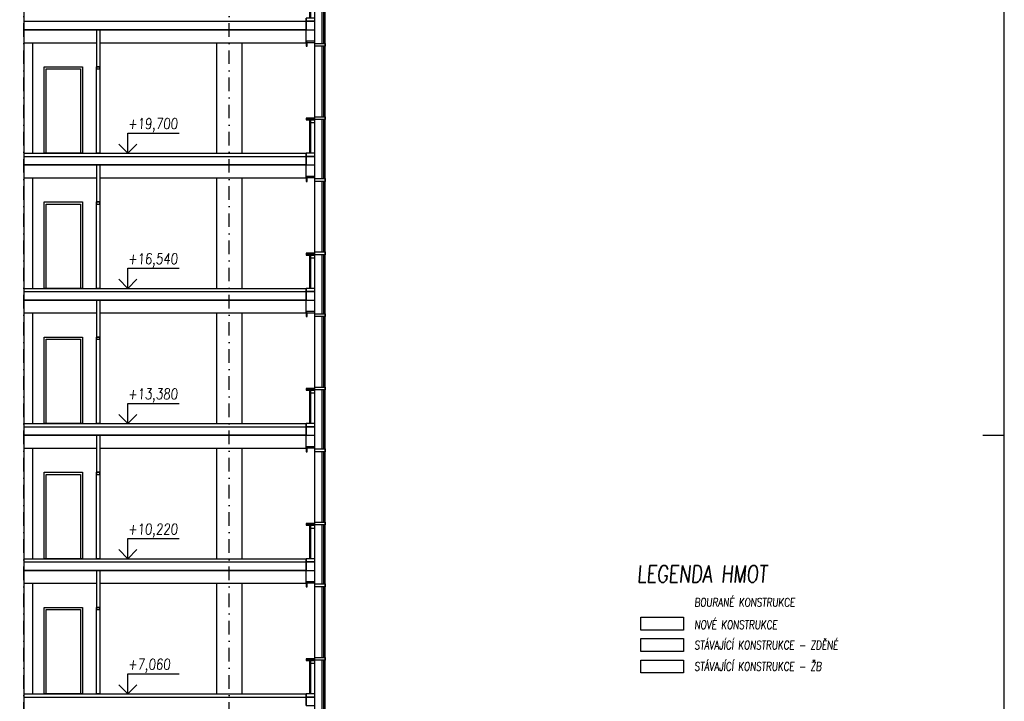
# Model space of a CAD drawing. Header units: millimetres. Extents: x -24606338 to 439687, y 151354 to 480404.
# Tile 91 of 93: x 366638 to 389666, y 348070 to 364008. Entities that reach past the tile are written whole.
import ezdxf
from ezdxf.enums import TextEntityAlignment as Align

# ---------------------------------------------------------------- set-up
doc = ezdxf.new("R2010")
doc.units = ezdxf.units.MM
doc.linetypes.add('ČERCHOVANÁ', pattern=[25.4, 12.7, -6.35, 0, -6.35])
for name, color, linetype in [('DVERE', 4, 'Continuous'), ('KOTY', 7, 'Continuous'), ('LEGENDA', 7, 'Continuous'), ('NOVA', 240, 'Continuous'), ('OSY', 7, 'Continuous'), ('POPIS', 2, 'Continuous'), ('TENKA', 4, 'Continuous'), ('TLUSTA', 2, 'Continuous'), ('ŽB', 3, 'Continuous')]:
    doc.layers.add(name, color=color, linetype=linetype)
doc.styles.add('CS-ROMANS', font='romans.shx', dxfattribs={"width": 0.75, "oblique": 5})
doc.styles.add('ROMANS', font='romans.shx', dxfattribs={"width": 0.75, "oblique": 5, "height": 200})

# ---------------------------------------------------------------- blocks, each defined once
blk = doc.blocks.new('VÝŠKOVÁ KÓTA 1')
at = {"ltscale": 0.25}
for p, q in [((0, 3.76), (9.59, 3.76)), ((0, 0), (0, 3.76)), ((0, 0), (-1.7, 1.7)), ((0, 0), (1.7, 1.7))]:
    blk.add_line(p, q, dxfattribs=at)
at = {"style": 'ROMANS', "oblique": 5, "width": 0.8}
blk.add_attdef('VÝŠKA', (0, 4.54), '', height=2, dxfattribs=at)
blk = doc.blocks.new('A$C2F1015B4')
at = {"layer": 'NOVA'}
for points in [[(-441, 2502), (-200, 2502), (-200, 2568), (-441, 2568)], [(0, 2592), (-200, 2592), (-200, 2617), (0, 2617)], [(0, 2502), (-25, 2502), (-25, 2592), (0, 2592)], [(-441, 788), (-200, 788), (-200, 852), (-441, 852)], [(-200, 820), (0, 820), (0, 780), (-20, 780), (-20, 800), (-200, 800)], [(-200, 800), (-34, 800), (-34, 780), (-200, 780)], [(-200, 780), (-100, 780), (-100, 715), (-200, 715)], [(0, -75), (-200, -75), (-200, 0), (0, 0)], [(0, -275), (-200, -275), (-200, -75), (0, -75)]]:
    blk.add_lwpolyline(points, close=True, dxfattribs=at)
for points in [[(-441, -592), (-441, 2568)], [(-200, -592), (-200, 2568)], [(-411, 852), (-411, 2502)], [(-371, 852), (-371, 2502)], [(-411, -592), (-411, 788)], [(-371, -592), (-371, 788)], [(-100, 780), (-100, 0)], [(-75, 800), (-75, 0)]]:
    blk.add_lwpolyline(points, dxfattribs=at)

msp = doc.modelspace()

# ---------------------------------------------------------------- linework, layer by layer
at = {"layer": 'DVERE'}
for points in [[(368108.462, 360885.271), (367208.462, 360885.271), (367208.462, 362905.271), (368108.462, 362905.271)], [(368058.462, 360885.271), (367258.462, 360885.271), (367258.462, 362855.271), (368058.462, 362855.271)], [(368513.462, 362905.271), (368438.462, 362905.271), (368438.462, 362855.271), (368513.462, 362855.271)], [(368513.462, 360885.271), (368438.462, 360885.271), (368438.462, 362905.271), (368513.462, 362905.271)], [(368108.462, 357725.271), (367208.462, 357725.271), (367208.462, 359745.271), (368108.462, 359745.271)], [(368513.462, 359745.271), (368438.462, 359745.271), (368438.462, 359695.271), (368513.462, 359695.271)], [(368513.462, 357725.271), (368438.462, 357725.271), (368438.462, 359745.271), (368513.462, 359745.271)], [(368058.462, 357725.271), (367258.462, 357725.271), (367258.462, 359695.271), (368058.462, 359695.271)], [(368108.462, 354565.271), (367208.462, 354565.271), (367208.462, 356585.271), (368108.462, 356585.271)], [(368058.462, 354565.271), (367258.462, 354565.271), (367258.462, 356535.271), (368058.462, 356535.271)], [(368513.462, 356585.271), (368438.462, 356585.271), (368438.462, 356535.271), (368513.462, 356535.271)], [(368513.462, 354565.271), (368438.462, 354565.271), (368438.462, 356585.271), (368513.462, 356585.271)], [(368108.462, 351405.271), (367208.462, 351405.271), (367208.462, 353425.271), (368108.462, 353425.271)], [(368058.462, 351405.271), (367258.462, 351405.271), (367258.462, 353375.271), (368058.462, 353375.271)], [(368513.462, 353425.271), (368438.462, 353425.271), (368438.462, 353375.271), (368513.462, 353375.271)], [(368513.462, 351405.271), (368438.462, 351405.271), (368438.462, 353425.271), (368513.462, 353425.271)], [(368108.462, 348245.271), (367208.462, 348245.271), (367208.462, 350265.271), (368108.462, 350265.271)], [(368513.462, 350265.271), (368438.462, 350265.271), (368438.462, 350215.271), (368513.462, 350215.271)], [(368513.462, 348245.271), (368438.462, 348245.271), (368438.462, 350265.271), (368513.462, 350265.271)], [(368058.462, 348245.271), (367258.462, 348245.271), (367258.462, 350215.271), (368058.462, 350215.271)]]:
    msp.add_lwpolyline(points, close=True, dxfattribs=at)
at = {"layer": 'KOTY', "linetype": 'ByBlock'}
for p, q in [((368844.195, 360885.271), (370161.29, 360885.271)), ((368844.195, 357725.271), (370161.29, 357725.271)), ((368844.195, 354565.271), (370161.29, 354565.271)), ((368844.195, 351405.271), (370161.29, 351405.271)), ((368844.195, 348245.271), (370161.29, 348245.271))]:
    msp.add_line(p, q, dxfattribs=at)
at = {"layer": 'LEGENDA'}
msp.add_lwpolyline([(342666.373, 324585.271), (389666.373, 324585.271), (389666.373, 413685.271), (342666.373, 413685.271)], close=True, dxfattribs=at)
msp.add_lwpolyline([(389666.373, 354285.271), (389166.373, 354285.271)], dxfattribs=at)
at = {"layer": 'NOVA', "ltscale": 300}
msp.add_lwpolyline([(382166.373, 350035.271), (382166.373, 349735.271), (381166.373, 349735.271), (381166.373, 350035.271)], close=True, dxfattribs=at)
at = {"layer": 'OSY', "linetype": 'ČERCHOVANÁ', "ltscale": 25}
for points in [[(366738.462, 328042.048), (366738.462, 404960.271)], [(371538.462, 328042.048), (371538.462, 404960.271)]]:
    msp.add_lwpolyline(points, dxfattribs=at)
at = {"layer": 'TENKA'}
for points in [[(366738.462, 363970.271), (373338.462, 363970.271)], [(368513.462, 363470.271), (373338.462, 363470.271), (373338.462, 363770.271), (366738.462, 363770.271), (366738.462, 363470.271), (368438.462, 363470.271)], [(366938.462, 363470.271), (366938.462, 360885.271)], [(371238.462, 363470.271), (371238.462, 360885.271)], [(371838.462, 360885.271), (371838.462, 363470.271)], [(366738.462, 360810.271), (373338.462, 360810.271)], [(368513.462, 360310.271), (373338.462, 360310.271), (373338.462, 360610.271), (366738.462, 360610.271), (366738.462, 360310.271), (368438.462, 360310.271)], [(366938.462, 360310.271), (366938.462, 357725.271)], [(371238.462, 360310.271), (371238.462, 357725.271)], [(371838.462, 357725.271), (371838.462, 360310.271)], [(366738.462, 357650.271), (373338.462, 357650.271)], [(368513.462, 357150.271), (373338.462, 357150.271), (373338.462, 357450.271), (366738.462, 357450.271), (366738.462, 357150.271), (368438.462, 357150.271)], [(366938.462, 357150.271), (366938.462, 354565.271)], [(371238.462, 357150.271), (371238.462, 354565.271)], [(371838.462, 354565.271), (371838.462, 357150.271)], [(366738.462, 354490.271), (373338.462, 354490.271)], [(368513.462, 353990.271), (373338.462, 353990.271), (373338.462, 354290.271), (366738.462, 354290.271), (366738.462, 353990.271), (368438.462, 353990.271)], [(366938.462, 353990.271), (366938.462, 351405.271)], [(371238.462, 353990.271), (371238.462, 351405.271)], [(371838.462, 351405.271), (371838.462, 353990.271)], [(366738.462, 351330.271), (373338.462, 351330.271)], [(368513.462, 350830.271), (373338.462, 350830.271), (373338.462, 351130.271), (366738.462, 351130.271), (366738.462, 350830.271), (368438.462, 350830.271)], [(366938.462, 350830.271), (366938.462, 348245.271)], [(371238.462, 350830.271), (371238.462, 348245.271)], [(371838.462, 348245.271), (371838.462, 350830.271)], [(366738.462, 348170.271), (373338.462, 348170.271)]]:
    msp.add_lwpolyline(points, dxfattribs=at)
at = {"layer": 'TLUSTA'}
for points in [[(366738.462, 398730.271), (366738.462, 340935.271)], [(373338.462, 363770.271), (373338.462, 364045.271)], [(366738.462, 363770.271), (373338.462, 363770.271)], [(368438.462, 363770.271), (368438.462, 362905.271)], [(368513.462, 363770.271), (368513.462, 362905.271)], [(366738.462, 360885.271), (373338.462, 360885.271)], [(373338.462, 360610.271), (373338.462, 360885.271)], [(366738.462, 360610.271), (373338.462, 360610.271)], [(368438.462, 360610.271), (368438.462, 359745.271)], [(368513.462, 360610.271), (368513.462, 359745.271)], [(366738.462, 357725.271), (373338.462, 357725.271)], [(373338.462, 357450.271), (373338.462, 357725.271)], [(366738.462, 357450.271), (373338.462, 357450.271)], [(368438.462, 357450.271), (368438.462, 356585.271)], [(368513.462, 357450.271), (368513.462, 356585.271)], [(366738.462, 354565.271), (373338.462, 354565.271)], [(373338.462, 354290.271), (373338.462, 354565.271)], [(366738.462, 354290.271), (373338.462, 354290.271)], [(368438.462, 354290.271), (368438.462, 353425.271)], [(368513.462, 354290.271), (368513.462, 353425.271)], [(366738.462, 351405.271), (373338.462, 351405.271)], [(373338.462, 351130.271), (373338.462, 351405.271)], [(366738.462, 351130.271), (373338.462, 351130.271)], [(368438.462, 351130.271), (368438.462, 350265.271)], [(368513.462, 351130.271), (368513.462, 350265.271)], [(366738.462, 348245.271), (373338.462, 348245.271)], [(373338.462, 347970.271), (373338.462, 348245.271)]]:
    msp.add_lwpolyline(points, dxfattribs=at)
msp.add_lwpolyline([(382166.373, 349535.271), (382166.373, 349235.271), (381166.373, 349235.271), (381166.373, 349535.271)], close=True, dxfattribs=at)
at = {"layer": 'ŽB'}
msp.add_lwpolyline([(382166.373, 349035.271), (382166.373, 348735.271), (381166.373, 348735.271), (381166.373, 349035.271)], close=True, dxfattribs=at)

# ---------------------------------------------------------------- block references
at = {"layer": 'KOTY', "xscale": 125, "yscale": 125, "zscale": 125}
for p, values in [((369167.169, 360885.271), {'VÝŠKA': '+19,700'}), ((369167.169, 357725.271), {'VÝŠKA': '+16,540'}), ((369167.169, 354565.271), {'VÝŠKA': '+13,380'}), ((369167.169, 351405.271), {'VÝŠKA': '+10,220'}), ((369167.169, 348245.271), {'VÝŠKA': '+7,060'})]:
    msp.add_blockref('VÝŠKOVÁ KÓTA 1', p, dxfattribs=at).add_auto_attribs(values)
at = {"layer": 'NOVA', "xscale": -1}
for p in [(373338.462, 364045.271), (373338.462, 360885.271), (373338.462, 357725.271), (373338.462, 354565.271), (373338.462, 351405.271), (373338.462, 348245.271)]:
    msp.add_blockref('A$C2F1015B4', p, dxfattribs=at)

# ---------------------------------------------------------------- texts
at = {"layer": 'POPIS', "color": 1, "ltscale": 15, "style": 'CS-ROMANS', "oblique": 5, "width": 0.75}
msp.add_text('LEGENDA HMOT', height=400, dxfattribs=at).set_placement((381073.179, 350848.628))
at = {"layer": 'POPIS', "color": 7, "ltscale": 15, "style": 'CS-ROMANS', "oblique": 5, "width": 0.75}
for s, p in [('BOURANÉ KONSTRUKCE', (382416.373, 350385.271)), ('NOVÉ KONSTRUKCE', (382416.373, 349860.271)), ('STÁVAJÍCÍ KONSTRUKCE - ZDĚNÉ', (382416.373, 349385.271)), ('STÁVAJÍCÍ KONSTRUKCE - ŽB', (382416.373, 348885.271))]:
    msp.add_text(s, height=200, dxfattribs=at).set_placement(p, align=Align.MIDDLE_LEFT)

doc.saveas('drawing.dxf')
